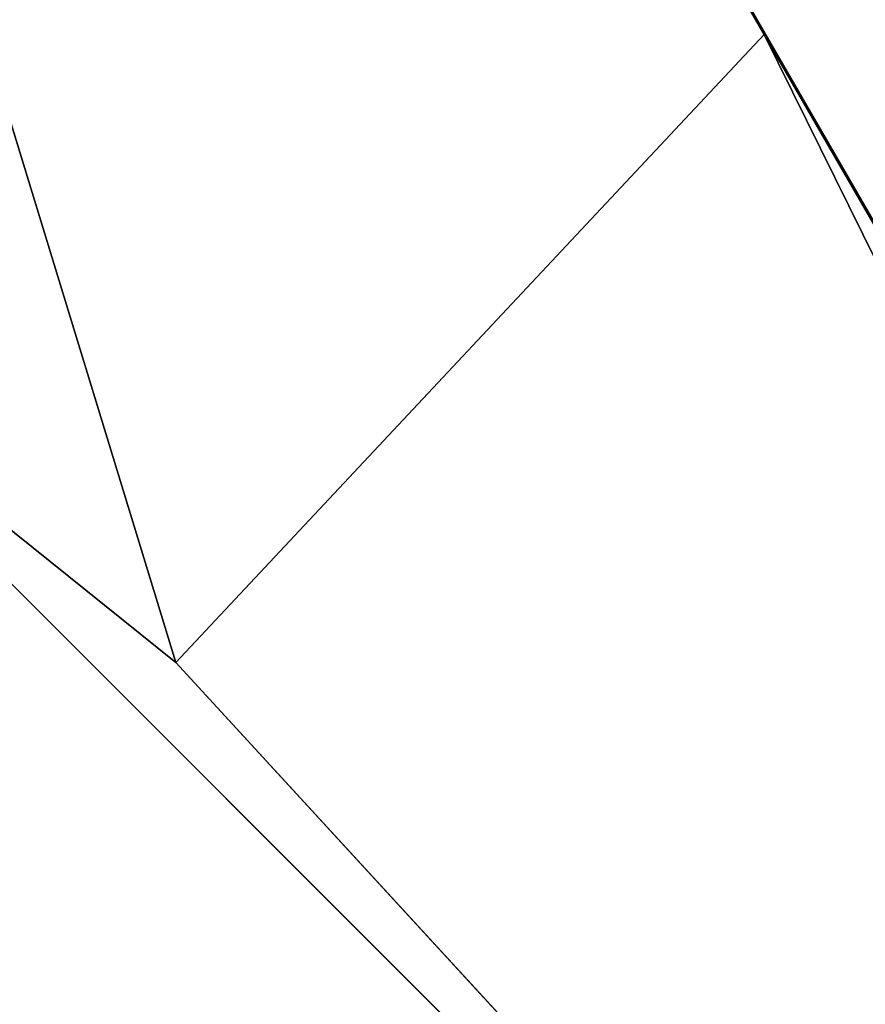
# Model space of a CAD drawing. Extents: x 1 to 133, y -67 to 66.
# Tile 137 of 256: x 23.91 to 24.264, y -21.627 to -21.215. Entities that reach past the tile are written whole.
import ezdxf

# ---------------------------------------------------------------- set-up
doc = ezdxf.new("R2010")
doc.units = 0
doc.header["$LTSCALE"] = 25.4
doc.layers.get('0').update_dxf_attribs({"color": 13, "linetype": 'CONTINUOUS'})

# ---------------------------------------------------------------- blocks, each defined once
blk = doc.blocks.new('MEKONG-4698_STL')
at = {"color": 250}
for p, q in [((23.12680053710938, -19.32294654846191, 45.85355758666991), (25.43620109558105, -23.32294845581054, 45.85296249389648)), ((23.12680053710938, -19.32294654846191, 45.85355758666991), (25.43620109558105, -23.32294845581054, 45.85296249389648)), ((24.22199821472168, -21.22078514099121, 51.89516830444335), (23.5275650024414, -20.01794815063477, 51.60458755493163)), ((24.22199821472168, -21.22078514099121, 51.89516830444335), (23.5275650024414, -20.01794815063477, 51.60458755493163)), ((23.97564315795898, -21.48394393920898, 52.1032371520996), (23.03826141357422, -20.73019218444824, 52.10334777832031)), ((23.97564315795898, -21.48394393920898, 52.1032371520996), (23.03826141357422, -20.73019218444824, 52.10334777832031)), ((23.65029907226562, -21.19450378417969, 45.25327682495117), (24.6363525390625, -22.18055725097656, 45.25313186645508)), ((23.65029907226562, -21.19450378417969, 45.25327682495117), (24.6363525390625, -22.18055725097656, 45.25313186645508)), ((24.6363525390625, -22.1806468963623, 45.85313034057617), (23.65029907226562, -21.19459152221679, 45.85327911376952)), ((24.6363525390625, -22.1806468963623, 45.85313034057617), (23.65029907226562, -21.19459152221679, 45.85327911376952)), ((24.22199821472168, -21.22078514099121, 51.89516830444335), (23.97564315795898, -21.48394393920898, 52.1032371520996)), ((24.22199821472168, -21.22078514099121, 51.89516830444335), (23.97564315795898, -21.48394393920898, 52.1032371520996)), ((24.85531234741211, -22.3177433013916, 52.05466079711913), (24.22199821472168, -21.22078514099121, 51.89516830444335)), ((24.85531234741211, -22.3177433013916, 52.05466079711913), (24.22199821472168, -21.22078514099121, 51.89516830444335)), ((24.78942108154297, -22.36971855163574, 52.10310363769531), (23.97564315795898, -21.48394393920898, 52.1032371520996)), ((24.78942108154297, -22.36971855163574, 52.10310363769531), (23.97564315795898, -21.48394393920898, 52.1032371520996))]:
    blk.add_line(p, q, dxfattribs=at)
mesh = blk.add_polyface(dxfattribs=at)
corners = [(23.97564315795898, -21.48394393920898, 52.1032371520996), (23.5275650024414, -20.01794815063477, 51.60458755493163), (23.03826141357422, -20.73019218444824, 52.10334777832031), (24.22199821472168, -21.22078514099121, 51.89516830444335)]
mesh.append_faces([[corners[k] for k in face] for face in [(0, 1, 2), (1, 0, 3)]], dxfattribs={"vtx0": -1, "color": 250})
mesh = blk.add_polyface(dxfattribs=at)
corners = [(24.78942108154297, -22.36971855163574, 52.10310363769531), (24.22199821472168, -21.22078514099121, 51.89516830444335), (23.97564315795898, -21.48394393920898, 52.1032371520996), (24.85531234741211, -22.3177433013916, 52.05466079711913)]
mesh.append_faces([[corners[k] for k in face] for face in [(0, 1, 2), (1, 0, 3)]], dxfattribs={"vtx0": -1, "color": 250})

msp = doc.modelspace()

# ---------------------------------------------------------------- block references
at = {"color": 0}
msp.add_blockref('MEKONG-4698_STL', (0, 0), dxfattribs=at)

doc.saveas('drawing.dxf')
